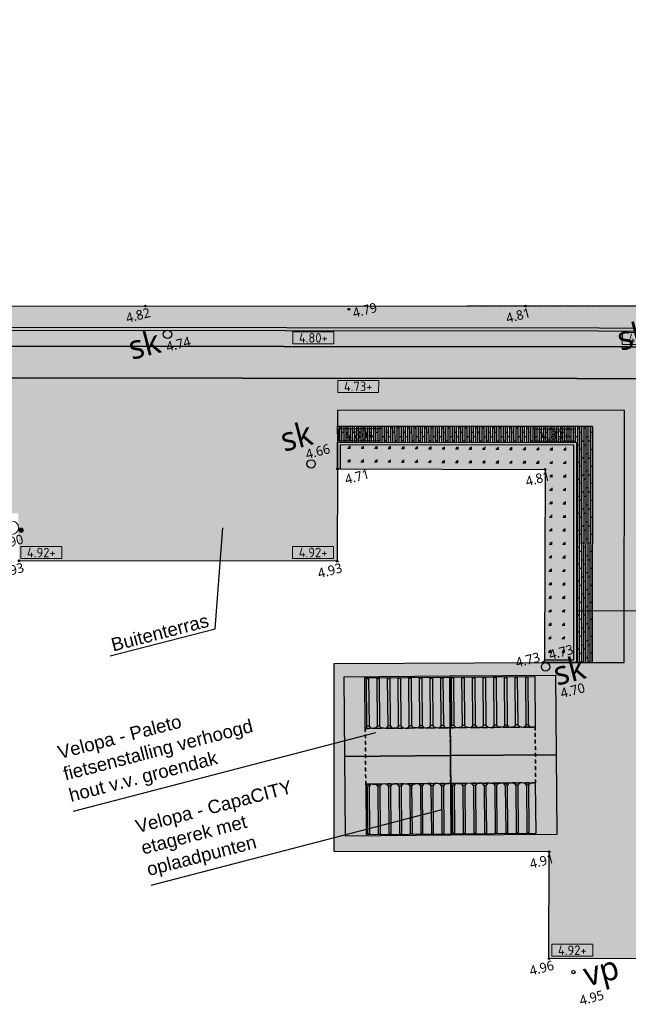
# Model space of a CAD drawing. Header units: millimetres. Extents: x 37875 to 299461, y 97699 to 271071.
# Tile 194 of 198: x 211028 to 233952, y 173680 to 210763. Entities that reach past the tile are written whole.
import ezdxf
from ezdxf.enums import TextEntityAlignment as Align

# ---------------------------------------------------------------- set-up
doc = ezdxf.new("R2010")
doc.units = ezdxf.units.MM
doc.linetypes.add('DASHDOTDOT_LINE', pattern=[1.25, 0.5, -0.25, 0, -0.25, 0, -0.25])
doc.linetypes.add('HIDDEN2X', pattern=[10, 5, -5])
doc.layers.add('B-ME-IE-TERREINAFSCHEIDING_KUNSTMATIG_HEKWERK_RASTER-G', color=1, linetype='Continuous', lineweight=18, true_color=0xff0000)
for name, color, linetype in [('Fietsenrek', 10, 'Continuous'), ('Fietsenstalling', 10, 'Continuous'), ('Hoogte inmeting Binnen Perceel Bestaand pand', 252, 'Continuous'), ('Hoogte inmeting Binnen Perceel Elementen', 252, 'Continuous'), ('Hoogte inmeting Buiten Perceel', 252, 'Continuous'), ('Tekst', 7, 'Continuous'), ('Terrein - Groen Gras', 10, 'Continuous'), ('Terrein - Opsluitband', 10, 'Continuous'), ('Terrein - Struyk Verwo - Hydro Lineo XL 0', 10, 'Continuous'), ('Terrein - Struyk Verwo - Hydro Lineo XL 0 Tegels', 250, 'Continuous'), ('Terrein - Struyk Verwo - Hydro Lineo XL 25', 10, 'Continuous'), ('Terrein - Struyk Verwo - Hydro Lineo XL 25 Tegels', 253, 'Continuous'), ('Terrein - Struyk Verwo - Hydro Lineo XL 50', 10, 'Continuous'), ('Terrein - Struyk Verwo - Hydro Lineo XL 50 Tegels', 251, 'Continuous')]:
    doc.layers.add(name, color=color, linetype=linetype)
for name, color, linetype, lineweight in [('N-WE-IE-MEUBILAIR_WEGMEUBILAIR_BEVEILIGINGSPAAL-S-200', 7, 'Continuous', 25), ('X-XX-AL-HOOGTELABEL-S-200', 7, 'Continuous', 18), ('X-XX-AL-M', 7, 'Continuous', 18)]:
    doc.layers.add(name, color=color, linetype=linetype, lineweight=lineweight)
for name, color, linetype, true_color in [('Terrein - Groen Solid', 7, 'Continuous', 0x6c9a5b), ('Terrein - Opsluitband arcering', 7, 'Continuous', 0xb6b7b4), ('Terrein - struiken', 7, 'Continuous', 0x295d3f), ('Terrein - Struyk Verwo - Hydro Lineo XL  0 Solid Lichtgeel', 7, 'Continuous', 0xf8ce8b), ('Terrein - Struyk Verwo - Hydro Lineo XL 25 Solid', 7, 'Continuous', 0xa8b568), ('Terrein - Struyk Verwo - Hydro Lineo XL 50 Solid', 7, 'Continuous', 0x7aa648)]:
    doc.layers.add(name, color=color, linetype=linetype, true_color=true_color)
doc.styles.add('20240327-SHE000-0150x1$0$Segoe UI', font='segoeui.ttf', dxfattribs={"height": 12})
doc.styles.add('NLCS-ISO', font='txt', dxfattribs={"height": 1.8})
doc.styles.add('NLCS-ISO-ANNOTATIEF-T18', font='txt', dxfattribs={"height": 1.8})
doc.styles.add('NLCS-ISO-M200-T25', font='txt', dxfattribs={"height": 0.5})
doc.styles.get("Standard").update_dxf_attribs({"font": 'arial.ttf'})
doc.dimstyles.new('NLCS-M200-T25-BOL_L2_H2', dxfattribs={"dimscale": 0.2, "dimtxt": 2.5, "dimasz": 1, "dimexe": 2, "dimexo": 2, "dimgap": 0.7, "dimtad": 1, "dimzin": 0, "dimdsep": 46, "dimtxsty": 'NLCS-ISO-M200-T25', "dimblk": 'DOT', "dimcen": 0, "dimdle": 2, "dimclrd": 256, "dimclre": 256, "dimclrt": 256, "dimazin": 0, "dimtfac": 1, "dimtdec": 3, "dimtofl": 0, "dimtmove": 0, "dimatfit": 3, "dimldrblk": 'DOT', "dimfxl": 2, "dimfxlon": 1, "dimtfillclr": 256, "dimtolj": 1, "dimtzin": 0, "dimlwd": -1, "dimlwe": -1, "dimarcsym": 0})
pattern_1 = [(269.943825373, (-39679075.98, -435187456.37), (79.99996155, -0.078434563), []), (359.943825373, (-39679075.98, -435187456.37), (160.156792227, 159.843053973), [80, -560]), (359.943825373, (-39678996.3, -435187776.45), (160.156792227, 159.843053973), [80, -560])]

# ---------------------------------------------------------------- blocks, each defined once
blk = doc.blocks.new('Fietsenrek single')
at = {"layer": 'Fietsenrek'}
blk.add_lwpolyline([(-42, 1876), (42, 1876), (42, 83), (-42, 83)], close=True, dxfattribs=at)
for points in [[(-42, 83), (-110, 0), (110, 0)], [(42, 83), (110, 0), (110, 0)]]:
    blk.add_lwpolyline(points, dxfattribs=at)
blk = doc.blocks.new('16 plekken')
at = {"layer": 'Fietsenrek'}
blk.add_lwpolyline([(-1600, 4000), (1600, 4000), (1600, 2100), (-1600, 2100)], close=True, dxfattribs=at)
at = {"layer": 'Fietsenrek', "linetype": 'HIDDEN2X', "ltscale": 25}
blk.add_lwpolyline([(-1600, 2100), (-1600, 0), (1600, 0), (1600, 2100)], close=True, dxfattribs=at)
at = {"layer": 'Fietsenrek'}
for p in [(-1500, 2100), (-1100, 2100), (-700, 2100), (-300, 2100), (100, 2100), (500, 2100), (900, 2100), (1300, 2100)]:
    blk.add_blockref('Fietsenrek single', p, dxfattribs=at)
blk = doc.blocks.new('Fietsenstalling basis 3000x3980')
at = {"layer": 'Fietsenstalling'}
blk.add_lwpolyline([(-1990, 3000), (1990, 3000), (1990, 0), (-1990, 0)], close=True, dxfattribs=at)
blk = doc.blocks.new('20240327-SHE000-0150x1$0$detailpunt')
h = blk.add_hatch(color=256)
edge = h.paths.add_edge_path()
edge.add_arc((0, 0), 0.162, 0, 360)
blk.add_circle((0, 0), 0.162)
blk = doc.blocks.new('Hoogten Buitenperceel')
at = {"xscale": 200, "yscale": 200, "zscale": 200}
for p in [(55436, -20419, 4823), (62822, -22463, 4792), (62822, -22463, 4792), (69294, -24022, 4812)]:
    blk.add_blockref('20240327-SHE000-0150x1$0$detailpunt', p, dxfattribs=at)
at = {"style": '20240327-SHE000-0150x1$0$Segoe UI'}
for s, p in [('4.82', (54615, -20869, 4823)), ('4.79', (62929, -22826, 4792)), ('4.81', (68473, -24472, 4812))]:
    blk.add_text(s, height=360, dxfattribs=at).set_placement(p)
blk = doc.blocks.new('Inmeting Inriching Binnen perceel')
for centre in [(55.973, -21.663, 4.744), (59.98, -27.747, 4.659), (66.613, -37.363, 4.701)]:
    blk.add_circle(centre, 0.159)
at = {"style": '20240327-SHE000-0150x1$0$Segoe UI'}
for s, height, p in [('sk', 0.9, (54.435, -22.261, 4.744)), ('4.74', 0.36, (55.809, -22.299, 4.744)), ('sk', 0.9, (72.339, -26.56, 4.717)), ('sk', 0.9, (59.113, -27.051, 4.659)), ('4.66', 0.36, (59.88, -27.534, 4.659)), ('sk', 0.9, (66.849, -38.162, 4.701)), ('4.70', 0.36, (66.908, -38.658, 4.701))]:
    blk.add_text(s, height=height, dxfattribs=at).set_placement(p)
blk = doc.blocks.new('Inmetingen Bestaand Pand')
blk.add_circle((64.738, -48.752, 4.95), 0.0624)
at = {"xscale": 0.2, "yscale": 0.2, "zscale": 0.2}
for p in [(60.898, -28.174, 4.711), (60.898, -28.174, 4.711), (48.417, -28.515, 4.928), (68.461, -30.158, 4.808), (60.015, -31.54, 4.93), (66.567, -37.176, 4.733), (66.615, -37.189, 4.733), (64.989, -44.138, 4.906), (63.972, -48.032, 4.955)]:
    blk.add_blockref('20240327-SHE000-0150x1$0$detailpunt', p, dxfattribs=at)
at = {"style": '20240327-SHE000-0150x1$0$Segoe UI'}
for s, height, p in [('4.90', 0.36, (47.841, -27.923, 4.904)), ('4.71', 0.36, (61.072, -28.822, 4.711)), ('4.93', 0.36, (47.596, -28.965, 4.928)), ('4.81', 0.36, (67.64, -30.608, 4.808)), ('4.93', 0.36, (59.194, -31.99, 4.93)), ('4.73', 0.36, (65.562, -37.115, 4.733)), ('4.73', 0.36, (66.848, -37.15, 4.733)), ('4.91', 0.36, (64.168, -44.588, 4.906)), ('4.96', 0.36, (63.151, -48.482, 4.955)), ('vp', 0.9, (65.098, -49.413, 4.95)), ('4.95', 0.36, (64.693, -50.039, 4.95))]:
    blk.add_text(s, height=height, dxfattribs=at).set_placement(p)
blk = doc.blocks.new('*U284')
h = blk.add_hatch(color=253)
h.dxf.hatch_style = 1
h.paths.add_polyline_path([(-3.86, -1.13), (3.86, -1.13), (3.86, 1.13), (-3.86, 1.13)])
blk.add_lwpolyline([(-3.86, -1.13), (3.86, -1.13), (3.86, 1.13), (-3.86, 1.13)], close=True)
at = {"style": 'NLCS-ISO-ANNOTATIEF-T18'}
blk.add_attdef('HGT', text='', height=1.8, dxfattribs=at).set_placement((0, 0), align=Align.MIDDLE_CENTER)
blk = doc.blocks.new('SKL-WTB_HULP_STOOTBESCHERMER-SO')
at = {"linetype": 'ByBlock', "lineweight": 18}
h = blk.add_hatch(color=0, dxfattribs=at)
h.dxf.hatch_style = 1
h.paths.add_polyline_path([(0.2, 0.899, 1), (-0.2, 0.899, 1)])
h = blk.add_hatch(color=0, dxfattribs=at)
h.dxf.hatch_style = 1
h.paths.add_polyline_path([(-0.979, -0.45, 1), (-0.579, -0.45, 1)])
h = blk.add_hatch(color=0, dxfattribs=at)
h.dxf.hatch_style = 1
h.paths.add_polyline_path([(0.579, -0.45, 1), (0.979, -0.45, 1)])
at = {"color": 0, "linetype": 'ByBlock', "lineweight": 18}
for centre, radius in [((0, 0.899), 0.2), ((0, 0), 0.633), ((-0.779, -0.45), 0.2), ((0.779, -0.45), 0.2)]:
    blk.add_circle(centre, radius, dxfattribs=at)
at = {"color": 0, "linetype": 'ByBlock', "lineweight": 18, "style": 'NLCS-ISO', "flags": 1}
for tag, p in [('TYPE', (1.5, 0)), ('LABEL', (1.5, -1.5)), ('OMSCHRIJVING', (1.5, -3))]:
    blk.add_attdef(tag, p, '', height=1, dxfattribs=at)
blk = doc.blocks.new('_Dot')
at = {"color": 0, "linetype": 'ByBlock', "lineweight": -2}
blk.add_line((-0.5, 0), (-1, 0), dxfattribs=at)
at = {"color": 0, "linetype": 'ByBlock', "const_width": 0.5}
blk.add_lwpolyline([(-0.25, 0, 1), (0.25, 0, 1)], format="xyb", close=True, dxfattribs=at)
blk = doc.blocks.new('*D282')
at = {"layer": 'Defpoints', "color": 0, "transparency": 16777216}
for p in [(231997, 188501), (231996, 187044), (237395, 187039)]:
    blk.add_point(p, dxfattribs=at)
at = {"layer": 'X-XX-AL-M', "transparency": 16777216}
for p, q in [((231997, 188500), (231997, 188501)), ((237397, 188496), (231997, 188501)), ((237397, 188495), (237397, 188496))]:
    blk.add_line(p, q, dxfattribs=at)
at = {"layer": 'X-XX-AL-M', "transparency": 16777216, "xscale": 0.2, "yscale": 0.2, "zscale": 0.2}
for p, rotation in [((231997, 188501), 179.9441327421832), ((237397, 188496), 359.9441327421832)]:
    blk.add_blockref('_Dot', p, dxfattribs=dict(at, rotation=rotation))
at = {"layer": 'X-XX-AL-M', "transparency": 16777216, "insert": (234697, 188499), "char_height": 0.5, "attachment_point": 5, "rotation": 359.9441, "style": 'NLCS-ISO-M200-T25'}
blk.add_mtext('\\A1;5399.82', dxfattribs=at)

msp = doc.modelspace()

# ---------------------------------------------------------------- hatches: boundary and pattern name
at = {"layer": 'Terrein - Groen Gras'}
h = msp.add_hatch(dxfattribs=at)
h.set_pattern_fill('GRASS', color=256, scale=20, angle=44.5538254)
h.set_pattern_definition([(134.55382537, (-39679091.98, -435187456.36), (-507.98459727, 3.9558659), [95.25, -623.1704896]), (89.55382537, (-39679092, -435187456.36), (-507.98459733, 3.9558659), [95.25, -412.75]), (179.55382537, (-39679092, -435187456.36), (-3.9558659, -507.98459733), [95.25, -412.75])])
h.paths.add_polyline_path([(223102.667, 194753.289), (223097.539, 193847.108), (230816.547, 193828.113), (230797.067, 186658.886), (231895.247, 186657.789), (231903.128, 194744.501)])
at = {"layer": 'Terrein - Groen Solid'}
h = msp.add_hatch(color=256, dxfattribs=at)
h.dxf.hatch_style = 1
h.paths.add_polyline_path([(223102.667, 194753.289), (223097.539, 193847.108), (230816.547, 193828.113), (230797.067, 186658.886), (231895.247, 186657.789), (231903.128, 194744.501)])
at = {"layer": 'Terrein - Opsluitband arcering'}
h = msp.add_hatch(color=256, dxfattribs=at)
h.dxf.hatch_style = 1
edge = h.paths.add_edge_path()
edge.add_line((193952.248, 232082.411), (198440.391, 232077.934))
edge.add_line((198440.391, 232077.934), (198438.893, 230577.935))
edge.add_line((198438.893, 230577.935), (199038.893, 230577.336))
edge.add_line((199038.893, 230577.336), (199034.399, 226077.338))
edge.add_line((199034.399, 226077.338), (199634.399, 226076.739))
edge.add_line((199634.399, 226076.739), (199632.302, 223976.74))
edge.add_line((199632.302, 223976.74), (200232.302, 223976.141))
edge.add_line((200232.302, 223976.141), (200230.804, 222476.142))
edge.add_line((200230.804, 222476.142), (200830.803, 222475.543))
edge.add_line((200830.803, 222475.543), (200824.213, 215875.546))
edge.add_line((200824.213, 215875.546), (202024.212, 215874.348))
edge.add_line((202024.212, 215874.348), (202022.714, 214374.348))
edge.add_line((202022.714, 214374.348), (202622.714, 214373.749))
edge.add_line((202622.714, 214373.749), (202618.52, 210173.751))
edge.add_line((202618.52, 210173.751), (203818.52, 210172.553))
edge.add_line((203818.52, 210172.553), (203815.823, 207472.555))
edge.add_line((203815.823, 207472.555), (204415.823, 207471.955))
edge.add_line((204415.823, 207471.955), (204413.127, 204771.957))
edge.add_line((204413.127, 204771.957), (205013.127, 204771.358))
edge.add_line((205013.127, 204771.358), (205009.312, 203572.317))
edge.add_line((205009.312, 203572.317), (205611.928, 203570.759))
edge.add_line((205611.928, 203570.759), (205610.43, 202070.76))
edge.add_line((205610.43, 202070.76), (206810.43, 202069.562))
edge.add_line((206810.43, 202069.562), (206809.531, 201169.562))
edge.add_line((206809.531, 201169.562), (208009.53, 201168.364))
edge.add_line((208009.53, 201168.364), (208008.033, 199668.364))
edge.add_line((208008.033, 199668.364), (209208.032, 199667.166))
edge.add_line((209208.032, 199667.166), (209207.433, 199067.166))
edge.add_line((209207.433, 199067.166), (280007.398, 198996.468))
edge.add_line((280007.398, 198996.468), (280008.422, 200021.987))
edge.add_line((280008.422, 200021.987), (279908.421, 200021.923))
edge.add_line((279908.421, 200021.923), (279907.497, 199096.568))
edge.add_line((279907.497, 199096.568), (209307.533, 199167.067))
edge.add_line((209307.533, 199167.067), (209308.132, 199767.066))
edge.add_line((209308.132, 199767.066), (208108.132, 199768.265))
edge.add_line((208108.132, 199768.265), (208109.63, 201268.264))
edge.add_line((208109.63, 201268.264), (206909.631, 201269.462))
edge.add_line((206909.631, 201269.462), (206910.53, 202169.462))
edge.add_line((206910.53, 202169.462), (205710.53, 202170.66))
edge.add_line((205710.53, 202170.66), (205712.028, 203670.501))
edge.add_line((205712.028, 203670.501), (205109.63, 203672.058))
edge.add_line((205109.63, 203672.058), (205113.445, 204871.257))
edge.add_line((205113.445, 204871.257), (204513.227, 204871.857))
edge.add_line((204513.227, 204871.857), (204515.923, 207571.855))
edge.add_line((204515.923, 207571.855), (203915.923, 207572.455))
edge.add_line((203915.923, 207572.455), (203918.619, 210272.453))
edge.add_line((203918.619, 210272.453), (202718.62, 210273.652))
edge.add_line((202718.62, 210273.652), (202722.814, 214473.649))
edge.add_line((202722.814, 214473.649), (202122.814, 214474.249))
edge.add_line((202122.814, 214474.249), (202124.312, 215974.248))
edge.add_line((202124.312, 215974.248), (200924.313, 215975.446))
edge.add_line((200924.313, 215975.446), (200930.903, 222575.443))
edge.add_line((200930.903, 222575.443), (200330.903, 222576.042))
edge.add_line((200330.903, 222576.042), (200332.401, 224076.041))
edge.add_line((200332.401, 224076.041), (199732.402, 224076.64))
edge.add_line((199732.402, 224076.64), (199734.499, 226176.639))
edge.add_line((199734.499, 226176.639), (199134.499, 226177.238))
edge.add_line((199134.499, 226177.238), (199138.992, 230677.236))
edge.add_line((199138.992, 230677.236), (198538.993, 230677.835))
edge.add_line((198538.993, 230677.835), (198540.491, 232177.835))
edge.add_line((198540.491, 232177.835), (193920.029, 232182.443))
edge.add_arc((185113.248, 229290.659), 9269.401, 17.5284455, 18.1780467, ccw=False)
h = msp.add_hatch(color=256, dxfattribs=at)
h.dxf.hatch_style = 1
h.paths.add_polyline_path([(222997.539, 193847.354), (223003.232, 194853.388), (232003.228, 194844.401), (231995.147, 186557.69), (230796.795, 186558.886), (230797.067, 186658.886), (231895.247, 186657.789), (231903.128, 194744.501), (223102.667, 194753.289), (223097.539, 193847.108)])
at = {"layer": 'Terrein - struiken'}
h = msp.add_hatch(dxfattribs=at)
h.set_pattern_fill('AR-SAND', color=256, scale=5, angle=14.5538254)
h.set_pattern_definition([(52.053825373, (-39679091.98, -435187456.36), (-69.235626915, 234.84411785), [0, -193.04, 0, -215.9, 0, -206.375]), (22.05382537, (-39679091.98, -435187456.36), (127.48421489, 403.39202604), [0, -104.14, 0, -173.99, 0, -66.675]), (342.053825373, (-39679243.18, -435187495.61), (382.62492839, 100.07953335), [0, -63.5, 0, -228.6, 0, -298.45]), (332.05382537, (-39679243.18, -435187495.6), (341.51783804, 203.82480496), [0, -31.75, 0, -149.86, 0, -171.45])])
edge = h.paths.add_edge_path()
edge.add_line((279907.497, 199096.568), (209307.533, 199167.067))
edge.add_line((209307.533, 199167.067), (209308.132, 199767.066))
edge.add_line((209308.132, 199767.066), (208108.132, 199768.265))
edge.add_line((208108.132, 199768.265), (208109.63, 201268.264))
edge.add_line((208109.63, 201268.264), (206909.631, 201269.462))
edge.add_line((206909.631, 201269.462), (206910.53, 202169.462))
edge.add_line((206910.53, 202169.462), (205710.53, 202170.66))
edge.add_line((205710.53, 202170.66), (205712.028, 203670.501))
edge.add_line((205712.028, 203670.501), (205109.631, 203672.417))
edge.add_line((205109.631, 203672.417), (205110.828, 204871.26))
edge.add_line((205110.828, 204871.26), (204513.227, 204871.857))
edge.add_line((204513.227, 204871.857), (204515.923, 207571.855))
edge.add_line((204515.923, 207571.855), (203915.923, 207572.455))
edge.add_line((203915.923, 207572.455), (203918.619, 210272.453))
edge.add_line((203918.619, 210272.453), (203318.62, 210273.052))
edge.add_line((203318.62, 210273.052), (202718.62, 210273.652))
edge.add_line((202718.62, 210273.652), (202722.814, 214473.649))
edge.add_line((202722.814, 214473.649), (202122.814, 214474.249))
edge.add_line((202122.814, 214474.249), (202124.312, 215974.248))
edge.add_line((202124.312, 215974.248), (200924.313, 215975.446))
edge.add_line((200924.313, 215975.446), (200930.903, 222575.443))
edge.add_line((200930.903, 222575.443), (200330.903, 222576.042))
edge.add_line((200330.903, 222576.042), (200332.401, 224076.041))
edge.add_line((200332.401, 224076.041), (199732.402, 224076.64))
edge.add_line((199732.402, 224076.64), (199734.499, 226176.639))
edge.add_line((199734.499, 226176.639), (199134.499, 226177.238))
edge.add_line((199134.499, 226177.238), (199138.992, 230677.236))
edge.add_line((199138.992, 230677.236), (198538.993, 230677.835))
edge.add_line((198538.993, 230677.835), (198540.491, 232177.835))
edge.add_line((198540.491, 232177.835), (193920.029, 232182.443))
edge.add_arc((185113.246, 229290.659), 9269.403, 18.1780466, 39.0397169)
edge.add_line((192312.88, 235129.075), (188709.167, 239107.009))
edge.add_line((188709.167, 239107.009), (186930.637, 241169.186))
edge.add_line((186930.637, 241169.186), (193679.377, 247568.068))
edge.add_line((193679.377, 247568.068), (195064.236, 247844.953))
edge.add_line((195064.236, 247844.953), (195206.447, 247245.452))
edge.add_line((195206.447, 247245.452), (196592.638, 241568.095))
edge.add_line((196592.638, 241568.095), (203582.889, 212457.695))
edge.add_line((203582.889, 212457.695), (205246.366, 205362.284))
edge.add_line((205246.366, 205362.284), (210522.834, 199977.289))
edge.add_line((210522.834, 199977.289), (279908.421, 200021.923))
edge.add_line((279908.421, 200021.923), (279907.497, 199096.568))
edge = h.paths.add_edge_path(flags=16)
edge.add_arc((194132.124, 239475.718), 2722.552, 343.5636379, 359.7598658, ccw=False)
edge.add_arc((197787.333, 238396.689), 1088.598, 163.5271835, 225.1641763)
edge.add_arc((195801.346, 236633.209), 1570.897, 5.3699217, 39.1374328, ccw=False)
edge.add_line((197365.348, 236780.222), (197407.045, 236336.633))
edge.add_arc((196478.364, 236249.339), 932.774, -22.4403462, 5.3699217, ccw=False)
edge.add_arc((198056.996, 235467.807), 833.297, 149.2969882, 178.4785117)
edge.add_arc((197473.905, 235483.295), 250, 178.4785117, 205.3007834)
edge.add_arc((198343.407, 235894.321), 1211.757, 205.3007834, 223.6759688)
edge.add_arc((197280.788, 234855.383), 274.823, -48.9091089, 47.3470916, ccw=False)
edge.add_arc((196406.977, 235918.637), 1650.972, 274.6892819, 309.6933155, ccw=False)
edge.add_arc((196809.275, 230200.554), 4081.402, 93.7555011, 111.2336827)
edge.add_line((195331.103, 234004.874), (195202.578, 233966.775))
edge.add_arc((194737.119, 235289.98), 1402.685, 250.7061049, 289.3801564, ccw=False)
edge.add_arc((194568.695, 234598.311), 697.69, 204.039167, 244.9831194, ccw=False)
edge.add_arc((197795.446, 236065.705), 4242.413, 193.1141096, 204.38587, ccw=False)
edge.add_arc((192317.74, 234825.82), 1374.207, 11.6424227, 33.996914)
edge.add_arc((192627.983, 235035.057), 1000, 33.9969144, 68.6896092)
edge.add_arc((192150.371, 233810.702), 2314.214, 68.6896094, 75.0203335)
edge.add_line((192748.54, 236046.274), (192440.305, 236128.748))
edge.add_arc((192559.349, 236573.66), 460.563, 180.592749, 255.0203335, ccw=False)
edge.add_arc((190483.533, 236605.062), 1615.683, 358.7173515, 424.2167292)
edge.add_line((191186.304, 238059.896), (190732.292, 238308.721))
edge.add_arc((191855.602, 240219.522), 2216.525, 205.9789457, 239.549846, ccw=False)
edge.add_arc((188729.226, 238642.842), 1285.488, 28.1136858, 73.6005421)
edge.add_line((189092.161, 239876.032), (188836.354, 239963.245))
edge.add_arc((191946.665, 242094.702), 3770.563, 201.1713494, 214.4223555, ccw=False)
edge.add_arc((189075.905, 241004.459), 700.105, 125.0876439, 202.8199741, ccw=False)
edge.add_arc((191521.747, 237786.09), 4741.969, 113.5071302, 126.9167647, ccw=False)
edge.add_line((189630.351, 242134.525), (189744.809, 242197.39))
edge.add_arc((189106.51, 243445.141), 1401.537, 297.0924588, 365.3147139)
edge.add_arc((191101.223, 243581.931), 599.241, 108.0914348, 180.6665457, ccw=False)
edge.add_arc((191865.77, 241577.753), 2743.741, 85.7130466, 110.2717262, ccw=False)
edge.add_arc((192304.443, 250322.481), 6013.201, 267.7738704, 274.3700909)
edge.add_arc((192759.777, 245281.127), 954.369, 270.1718652, 336.9368358)
edge.add_arc((199152.192, 242842.336), 5888.266, 154.5762391, 159.4708396, ccw=False)
edge.add_arc((194144.325, 245278.819), 323.352, 67.2860499, 163.5794982, ccw=False)
edge.add_arc((193659.185, 244258.937), 1452.457, 21.9809883, 65.16698, ccw=False)
edge.add_arc((192782.345, 244041.682), 2350.295, -6.4100424, 18.8898598, ccw=False)
edge.add_arc((202213.935, 243451.259), 7103.565, 177.3532545, 182.8510294)
edge.add_arc((196701.081, 243131.009), 1582.265, 181.1978314, 232.1464162)
edge.add_arc((195018.316, 241072.578), 1077.65, 21.6510348, 48.6600743, ccw=False)
edge.add_arc((192102.829, 240217.408), 4112.562, 6.7173735, 17.7353485, ccw=False)
edge.add_arc((197332.102, 240860.433), 1156.342, 188.0519844, 226.6884434)
edge.add_arc((196083.572, 239380.266), 784.44, 17.6277564, 54.5186232, ccw=False)
edge.add_arc((196354.656, 239466.403), 500, -0.2401341, 17.6277564, ccw=False)
at = {"layer": 'Terrein - Struyk Verwo - Hydro Lineo XL  0 Solid Lichtgeel'}
h = msp.add_hatch(color=256, dxfattribs=at)
h.dxf.hatch_style = 1
h.paths.add_polyline_path([(206805.637, 197269.564), (269805.605, 197206.655), (269803.808, 195406.655), (280603.802, 195395.871), (280605.3, 196895.87), (281205.3, 196895.271), (281205.899, 197495.271), (281805.899, 197494.672), (281807.097, 198694.671), (282407.097, 198694.072), (282408.415, 200014.299), (283608.409, 200007.644), (283604.341, 195933.902), (283004.341, 195934.501), (283001.945, 193534.502), (284501.944, 193533.004), (284501.345, 192933.004), (287075.396, 192930.434), (287072.7, 190230.435), (282698.65, 190234.803), (282699.249, 190834.803), (280299.25, 190837.199), (280301.406, 192996.172), (277901.407, 192998.568), (277902.605, 194198.568), (268002.25, 194208.454), (267991.726, 186108.46), (270388.929, 186106.066), (270384.325, 179288.049), (263168.723, 179295.554), (263181.494, 186113.264), (266194.523, 186110.255), (266204.409, 196010.25), (235004.424, 196041.405), (234995.437, 187041.41), (238760.535, 187037.65), (238742.793, 175386.051), (230962.688, 175399.46), (230968.398, 179424.043), (222873.323, 179430.808), (222873.115, 186515.076), (230796.795, 186558.886), (233795.147, 186555.892), (233804.425, 196042.603), (223004.43, 196053.388), (223003.232, 194853.388), (222997.539, 193847.354), (222988.976, 190367.364), (211003.22, 190380.943), (210978.122, 191451.685), (210978.835, 192165.394), (199013.798, 192177.342), (199013.559, 192563.774), (199020.278, 193977.336), (202602.343, 193973.76), (202606.837, 198473.757), (206806.835, 198469.563)])
at = {"layer": 'Terrein - Struyk Verwo - Hydro Lineo XL 0 Tegels'}
h = msp.add_hatch(dxfattribs=at)
h.set_pattern_fill('AVH-ANT_BSS_KEIFRMT_HALFST', color=256, scale=2000, angle=179.9427866, pattern_type=2)
h.set_pattern_definition([(179.9428, (206805.64, 197269.56), (-210.2096, -209.7902), [210, -210]), (269.9428, (206805.64, 197269.56), (209.9999, -0.2097), [])])
h.paths.add_polyline_path([(206805.637, 197269.564), (269805.605, 197206.655), (269803.808, 195406.655), (280603.802, 195395.871), (280605.3, 196895.87), (281205.3, 196895.271), (281205.899, 197495.271), (281805.899, 197494.672), (281807.097, 198694.671), (282407.097, 198694.072), (282408.415, 200014.299), (283608.409, 200007.644), (283604.341, 195933.902), (283004.341, 195934.501), (283001.945, 193534.502), (284501.944, 193533.004), (284501.345, 192933.004), (287075.396, 192930.434), (287072.7, 190230.435), (282698.65, 190234.803), (282699.249, 190834.803), (280299.25, 190837.199), (280301.406, 192996.172), (277901.407, 192998.568), (277902.605, 194198.568), (268002.25, 194208.454), (267991.726, 186108.46), (270388.929, 186106.066), (270384.325, 179288.049), (263168.723, 179295.554), (263181.494, 186113.264), (266194.523, 186110.255), (266204.409, 196010.25), (235004.424, 196041.405), (234995.437, 187041.41), (238760.535, 187037.65), (238742.793, 175386.051), (230962.688, 175399.46), (230968.398, 179424.043), (222873.323, 179430.808), (222873.115, 186515.076), (230796.795, 186558.886), (233795.147, 186555.892), (233804.425, 196042.603), (223004.43, 196053.388), (223003.232, 194853.388), (222997.539, 193847.354), (222988.976, 190367.364), (211003.22, 190380.943), (210978.122, 191451.685), (210978.835, 192165.394), (199013.798, 192177.342), (199013.559, 192563.774), (199020.278, 193977.336), (202602.343, 193973.76), (202606.837, 198473.757), (206806.835, 198469.563)])
at = {"layer": 'Terrein - Struyk Verwo - Hydro Lineo XL 25 Solid'}
h = msp.add_hatch(color=256, dxfattribs=at)
h.dxf.hatch_style = 1
h.paths.add_polyline_path([(206807.434, 199069.563), (208007.433, 199068.365), (208006.834, 198468.365), (272806.802, 198403.658), (272804.705, 196303.659), (279404.702, 196297.069), (279406.499, 198097.068), (280606.499, 198095.87), (280607.697, 199295.869), (281207.697, 199295.27), (281208.421, 200020.953), (282408.415, 200014.299), (282407.097, 198694.072), (281807.097, 198694.671), (281805.899, 197494.672), (281205.899, 197495.271), (281205.3, 196895.271), (280605.3, 196895.87), (280603.802, 195395.871), (269803.808, 195406.655), (269805.605, 197206.655), (206805.637, 197269.564)])
h = msp.add_hatch(color=256, dxfattribs=at)
h.dxf.hatch_style = 1
h.paths.add_polyline_path([(233795.147, 186555.892), (233804.425, 196042.603), (223004.43, 196053.388), (223003.831, 195453.388), (232603.826, 195443.802), (232595.147, 186557.09)])
at = {"layer": 'Terrein - Struyk Verwo - Hydro Lineo XL 25 Tegels'}
h = msp.add_hatch(dxfattribs=at)
h.set_pattern_fill('BRSTONE', color=256, scale=15, angle=89.9427866)
h.set_pattern_definition([(89.94279, (206805.64, 197269.56), (-125.72994, 0.12555), []), (179.9428, (206805.98, 197612.46), (-125.92016, -190.37436), [125.73, -125.73]), (179.9428, (206805.94, 197574.36), (-125.92016, -190.37436), [125.73, -125.73]), (89.94279, (206785.02, 197612.48), (-125.53971, 190.62545), [-342.9, 38.1]), (89.94279, (206764.07, 197612.5), (-125.53971, 190.62545), [-342.9, 38.1]), (89.94279, (206743.11, 197612.53), (-125.53971, 190.62545), [-342.9, 38.1]), (89.94279, (206722.16, 197612.55), (-125.53971, 190.62545), [-342.9, 38.1]), (89.94279, (206701.2, 197612.57), (-125.53971, 190.62545), [-342.9, 38.1])])
h.paths.add_polyline_path([(206807.434, 199069.563), (208007.433, 199068.365), (208006.834, 198468.365), (272806.802, 198403.658), (272804.705, 196303.659), (279404.702, 196297.069), (279406.499, 198097.068), (280606.499, 198095.87), (280607.697, 199295.869), (281207.697, 199295.27), (281208.421, 200020.953), (282408.415, 200014.299), (282407.097, 198694.072), (281807.097, 198694.671), (281805.899, 197494.672), (281205.899, 197495.271), (281205.3, 196895.271), (280605.3, 196895.87), (280603.802, 195395.871), (269803.808, 195406.655), (269805.605, 197206.655), (206805.637, 197269.564)])
h = msp.add_hatch(dxfattribs=at)
h.set_pattern_fill('BRSTONE', color=256, scale=15, angle=89.9427866)
h.set_pattern_definition([(89.9428, (223004.43, 196053.39), (-125.7299, 0.1255), []), (179.9428, (223004.77, 196396.29), (-125.9202, -190.3744), [125.73, -125.73]), (179.9428, (223004.73, 196358.19), (-125.9202, -190.3744), [125.73, -125.73]), (89.9428, (222983.82, 196396.31), (-125.5397, 190.6255), [-342.9, 38.1]), (89.9428, (222962.86, 196396.33), (-125.5397, 190.6255), [-342.9, 38.1]), (89.9428, (222941.91, 196396.35), (-125.5397, 190.6255), [-342.9, 38.1]), (89.9428, (222920.95, 196396.37), (-125.5397, 190.6255), [-342.9, 38.1]), (89.9428, (222900, 196396.39), (-125.5397, 190.6255), [-342.9, 38.1])])
h.paths.add_polyline_path([(233795.147, 186555.892), (233804.425, 196042.603), (223004.43, 196053.388), (223003.831, 195453.388), (232603.826, 195443.802), (232595.147, 186557.09)])
at = {"layer": 'Terrein - Struyk Verwo - Hydro Lineo XL 50 Solid'}
h = msp.add_hatch(color=256, dxfattribs=at)
h.dxf.hatch_style = 1
h.paths.add_polyline_path([(206809.531, 201169.562), (208009.53, 201168.364), (208008.033, 199668.364), (209208.032, 199667.166), (209207.433, 199067.166), (280007.398, 198996.468), (280008.422, 200021.987), (281208.421, 200020.953), (281207.697, 199295.27), (280607.697, 199295.869), (280606.499, 198095.87), (279406.499, 198097.068), (279404.702, 196297.069), (272804.705, 196303.659), (272806.802, 198403.658), (208006.834, 198468.365), (208007.433, 199068.365), (206807.434, 199069.563)])
h = msp.add_hatch(color=256, dxfattribs=at)
h.dxf.hatch_style = 1
h.paths.add_polyline_path([(231995.147, 186557.69), (232595.147, 186557.09), (232603.826, 195443.802), (223003.831, 195453.388), (223003.232, 194853.388), (232003.228, 194844.401)])
at = {"layer": 'Terrein - Struyk Verwo - Hydro Lineo XL 50 Tegels'}
h = msp.add_hatch(dxfattribs=at)
h.set_pattern_fill('AVH-PLANKEN_02-SO', color=256, scale=40, angle=269.9438254, pattern_type=2)
h.set_pattern_definition(pattern_1)
h.paths.add_polyline_path([(206809.531, 201169.562), (208009.53, 201168.364), (208008.033, 199668.364), (209208.032, 199667.166), (209207.433, 199067.166), (280007.398, 198996.468), (280008.422, 200021.987), (281208.421, 200020.953), (281207.697, 199295.27), (280607.697, 199295.869), (280606.499, 198095.87), (279406.499, 198097.068), (279404.702, 196297.069), (272804.705, 196303.659), (272806.802, 198403.658), (208006.834, 198468.365), (208007.433, 199068.365), (206807.434, 199069.563)])
h = msp.add_hatch(dxfattribs=at)
h.set_pattern_fill('AVH-PLANKEN_02-SO', color=256, scale=40, angle=269.9438254, pattern_type=2)
h.set_pattern_definition(pattern_1)
h.paths.add_polyline_path([(231995.147, 186557.69), (232595.147, 186557.09), (232603.826, 195443.802), (223003.831, 195453.388), (223003.232, 194853.388), (232003.228, 194844.401)])

# ---------------------------------------------------------------- linework, layer by layer
at = {"layer": 'B-ME-IE-TERREINAFSCHEIDING_KUNSTMATIG_HEKWERK_RASTER-G', "linetype": 'DASHDOTDOT_LINE'}
msp.add_lwpolyline([(195103.447, 247648.834), (196592.638, 241568.095), (203582.889, 212457.695), (205246.366, 205362.284), (210522.834, 199977.289), (230080.403, 199975.789), (241959.866, 199978.964), (257470.565, 199980.965), (267297.173, 200017.577), (280916.717, 200022.571)], dxfattribs=at)
at = {"layer": 'Tekst'}
for points in [[(214440.935, 186799.493), (218393.184, 187825.576), (218685.002, 191619.985)], [(213050.854, 180955.332), (224437.795, 183911.611)], [(215979.685, 178165.783), (226946.306, 181012.939)]]:
    msp.add_lwpolyline(points, dxfattribs=at)
at = {"layer": 'Terrein - Groen Solid'}
msp.add_lwpolyline([(223102.667, 194753.289), (223097.539, 193847.108), (230816.547, 193828.113), (230797.067, 186658.886), (231895.247, 186657.789), (231903.128, 194744.501)], close=True, dxfattribs=at)
at = {"layer": 'Terrein - Opsluitband'}
msp.add_lwpolyline([(209207.433, 199067.166), (280007.398, 198996.468), (280008.422, 200021.987), (279908.421, 200021.923), (279907.497, 199096.568), (209307.533, 199167.067)], dxfattribs=at)
msp.add_lwpolyline([(222997.539, 193847.354), (223003.232, 194853.388), (232003.228, 194844.401), (231995.147, 186557.69), (230796.795, 186558.886), (230797.067, 186658.886), (231895.247, 186657.789), (231903.128, 194744.501), (223102.667, 194753.289), (223097.539, 193847.108)], close=True, dxfattribs=at)
at = {"layer": 'Terrein - struiken'}
msp.add_lwpolyline([(210522.834, 199977.289), (279908.421, 200021.923), (279907.497, 199096.568), (209307.533, 199167.067)], dxfattribs=at)
at = {"layer": 'Terrein - Struyk Verwo - Hydro Lineo XL 0'}
for points in [[(206805.637, 197269.564), (269805.605, 197206.655)], [(266204.409, 196010.25), (235004.424, 196041.405), (234995.437, 187041.41), (238760.535, 187037.65), (238742.793, 175386.051), (230962.688, 175399.46), (230968.398, 179424.043), (222873.323, 179430.808), (222873.115, 186515.076), (230796.795, 186558.886), (233795.147, 186555.892), (233804.425, 196042.603), (223004.43, 196053.388), (223003.232, 194853.388), (222997.539, 193847.354), (222988.976, 190367.364), (211003.22, 190380.943)]]:
    msp.add_lwpolyline(points, dxfattribs=at)
at = {"layer": 'Terrein - Struyk Verwo - Hydro Lineo XL 25'}
for points in [[(206807.434, 199069.563), (208007.433, 199068.365), (208006.834, 198468.365), (272806.802, 198403.658), (272804.705, 196303.659), (279404.702, 196297.069), (279406.499, 198097.068), (280606.499, 198095.87), (280607.697, 199295.869), (281207.697, 199295.27), (281208.421, 200020.953), (282408.415, 200014.299), (282407.097, 198694.072), (281807.097, 198694.671), (281805.899, 197494.672), (281205.899, 197495.271), (281205.3, 196895.271), (280605.3, 196895.87), (280603.802, 195395.871), (269803.808, 195406.655), (269805.605, 197206.655), (206805.637, 197269.564)], [(233795.147, 186555.892), (233804.425, 196042.603), (223004.43, 196053.388), (223003.831, 195453.388), (232603.826, 195443.802), (232595.147, 186557.09)]]:
    msp.add_lwpolyline(points, close=True, dxfattribs=at)
at = {"layer": 'Terrein - Struyk Verwo - Hydro Lineo XL 50'}
for points in [[(206809.531, 201169.562), (208009.53, 201168.364), (208008.033, 199668.364), (209208.032, 199667.166), (209207.433, 199067.166), (280007.398, 198996.468), (280008.422, 200021.987), (281208.421, 200020.953), (281207.697, 199295.27), (280607.697, 199295.869), (280606.499, 198095.87), (279406.499, 198097.068), (279404.702, 196297.069), (272804.705, 196303.659), (272806.802, 198403.658), (208006.834, 198468.365), (208007.433, 199068.365), (206807.434, 199069.563)], [(231995.147, 186557.69), (232595.147, 186557.09), (232603.826, 195443.802), (223003.831, 195453.388), (223003.232, 194853.388), (232003.228, 194844.401)]]:
    msp.add_lwpolyline(points, close=True, dxfattribs=at)

# ---------------------------------------------------------------- block references
at = {"rotation": 0.4562791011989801}
for p in [(225263.142, 183031.941), (229243.016, 183063.636), (225287.032, 180032.036), (229266.906, 180063.731)]:
    msp.add_blockref('Fietsenstalling basis 3000x3980', p, dxfattribs=at)
at = {"layer": 'Fietsenrek', "rotation": 0.4562791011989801}
for p in [(225661.491, 181985.08), (228861.39, 182010.563)]:
    msp.add_blockref('16 plekken', p, dxfattribs=at)
at = {"layer": 'Fietsenrek', "xscale": -1, "rotation": 180.4562791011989}
for p in [(225644.768, 184085.014), (228844.666, 184110.497)]:
    msp.add_blockref('16 plekken', p, dxfattribs=at)
at = {"layer": 'Hoogte inmeting Binnen Perceel Bestaand pand', "xscale": 1000, "yscale": 1000, "zscale": 1000, "rotation": 14.55382537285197}
msp.add_blockref('Inmetingen Bestaand Pand', (156973.783, 205814.554), dxfattribs=at)
at = {"layer": 'Hoogte inmeting Binnen Perceel Elementen', "xscale": 1000, "yscale": 1000, "zscale": 1000, "rotation": 14.55382537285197}
msp.add_blockref('Inmeting Inriching Binnen perceel', (156973.783, 205814.554), dxfattribs=at)
at = {"layer": 'Hoogte inmeting Buiten Perceel', "rotation": 14.55382537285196}
msp.add_blockref('Hoogten Buitenperceel', (156973.783, 205814.554), dxfattribs=at)
at = {"layer": 'N-WE-IE-MEUBILAIR_WEGMEUBILAIR_BEVEILIGINGSPAAL-S-200', "xscale": 400, "yscale": 400, "zscale": 400, "rotation": 14.55382537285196}
msp.add_blockref('SKL-WTB_HULP_STOOTBESCHERMER-SO', (210732.995, 191628.725), dxfattribs=at)
at = {"layer": 'X-XX-AL-HOOGTELABEL-S-200', "xscale": 200, "yscale": 200, "zscale": 200, "rotation": 359.9427865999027}
for p, values in [((222088.407, 198777.912), {'HGT': '4.80+'}), ((234499.001, 198756.384), {'HGT': '4.80+'}), ((223776.98, 196952.617), {'HGT': '4.73+'}), ((223816.698, 195125.614), {'HGT': '4.80+'}), ((231192.089, 195118.249), {'HGT': '4.80+'}), ((211842.699, 190693.136), {'HGT': '4.92+'}), ((222080.336, 190695.515), {'HGT': '4.92+'}), ((231843.545, 175716.264), {'HGT': '4.92+'})]:
    msp.add_blockref('*U284', p, dxfattribs=at).add_auto_attribs(values)

# ---------------------------------------------------------------- texts
at = {"layer": 'Tekst', "char_height": 500, "attachment_point": 1, "rotation": 14.5538254}
for s, width, insert in [('Buitenterras', 3719.19435, (214423.131, 187449.002)), ('Velopa - Paleto fietsenstalling verhoogd hout v.v. groendak', 8211.70673, (212414.92, 183397.023)), ('Velopa - CapaCITY etagerek met oplaadpunten', 7778.86407, (215343.751, 180607.474))]:
    msp.add_mtext_dynamic_manual_height_columns(s, width=width, gutter_width=12.5, heights=[0], dxfattribs=dict(at, insert=insert))

# ---------------------------------------------------------------- dimensions: what is measured, and where the dimension line sits
at = {"layer": 'X-XX-AL-M'}
dim = msp.add_aligned_dim(p1=(237395.436, 187039.013), p2=(231995.622, 187044.278), distance=-1456.617, dimstyle='NLCS-M200-T25-BOL_L2_H2', dxfattribs=at)
dim.commit()
dim.dimension.update_dxf_attribs({"geometry": '*D282', "text_midpoint": (234696.95, 188498.652)})

doc.saveas('drawing.dxf')
